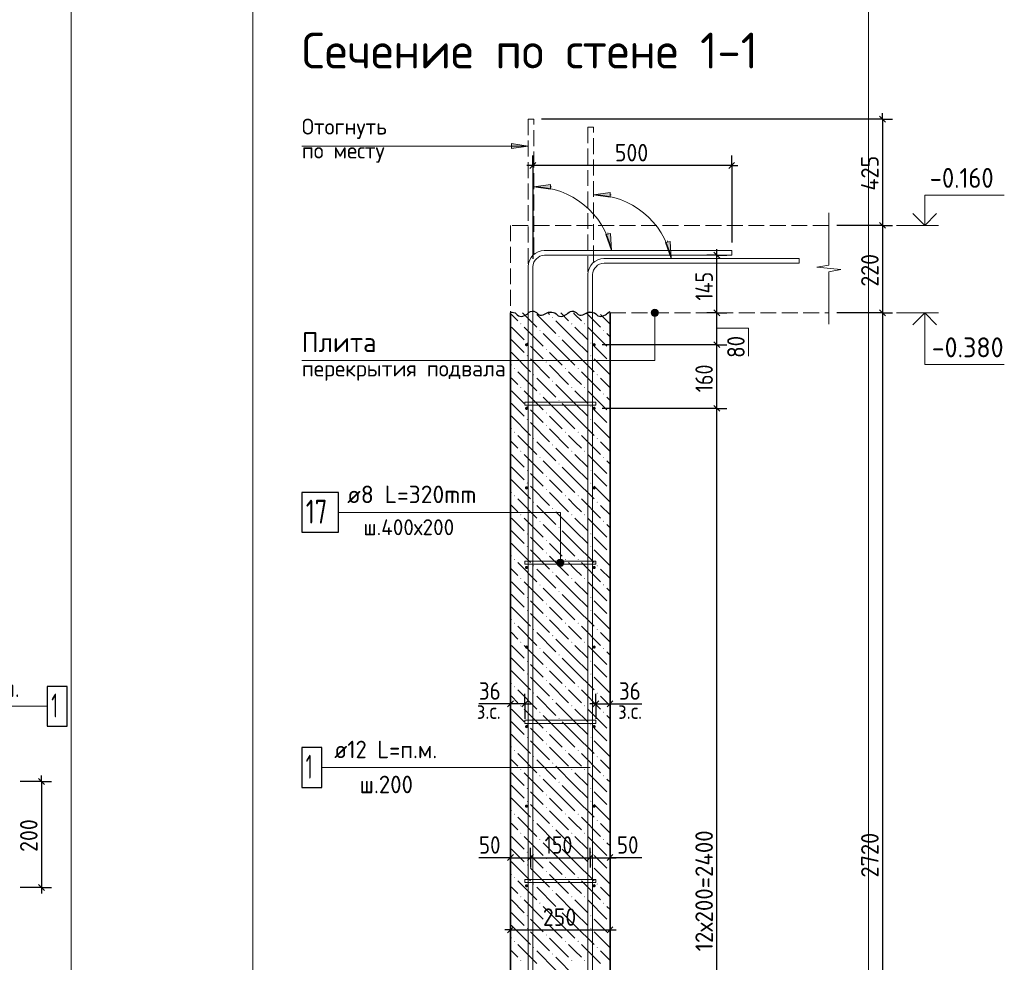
# Model space of a CAD drawing. Header units: millimetres. Extents: x 0 to 59400, y 0 to 42000.
# Tile 16 of 35: x 23595 to 35977, y 16041 to 27888. Entities that reach past the tile are written whole.
import ezdxf

# ---------------------------------------------------------------- set-up
doc = ezdxf.new("R2010")
doc.units = ezdxf.units.MM
doc.linetypes.add('______2', pattern=[270, 200, -70])
for name, color, linetype, lineweight in [('Standard', 7, 'Continuous', 25), ('ЖБ Перекрытие верхний уровень', 7, '______2', 25), ('ЖБ Стена верхний уровень', 7, 'Continuous', 35), ('Заголовок чертежа', 7, 'Continuous', 25), ('Позиционная метка диаметр_ шаг', 7, 'Continuous', 13), ('Позиционная метка линия выноска', 7, 'Continuous', 13), ('Примечания', 7, 'Continuous', 13), ('Стена фоновая арматура У1', 7, 'Continuous', 18), ('Стена фоновая арматура Х1', 7, 'Continuous', 35), ('Стена фоновая затяжка С-обр.', 52, 'Continuous', 25)]:
    doc.layers.add(name, color=color, linetype=linetype, lineweight=lineweight)
doc.layers.add('Размерная выноска', color=7, linetype='Continuous')
doc.styles.add('ISOCPEUR', font='txt')

msp = doc.modelspace()

# ---------------------------------------------------------------- hatches: boundary and pattern name
at = {"layer": 'ЖБ Стена верхний уровень', "linetype": 'Continuous', "lineweight": 18, "transparency": 33554687}
for points in [[(30291, 24144), (30298, 24151), (30304, 24144), (30298, 24138)], [(29891, 24064), (29898, 24071), (29904, 24064), (29898, 24058)], [(30531, 24064), (30538, 24071), (30544, 24064), (30538, 24058)], [(30691, 24064), (30698, 24071), (30704, 24064), (30698, 24058)], [(30131, 23984), (30138, 23991), (30144, 23984), (30138, 23978)], [(30371, 23904), (30378, 23911), (30384, 23904), (30378, 23898)], [(30931, 23984), (30938, 23991), (30944, 23984), (30938, 23978)], [(29971, 23824), (29978, 23831), (29984, 23824), (29978, 23818)], [(30771, 23824), (30778, 23831), (30784, 23824), (30778, 23818)], [(29971, 23664), (29978, 23671), (29984, 23664), (29978, 23658)], [(30211, 23744), (30218, 23751), (30224, 23744), (30218, 23738)], [(30771, 23664), (30778, 23671), (30784, 23664), (30778, 23658)], [(31011, 23744), (31018, 23751), (31019, 23750), (31019, 23739), (31018, 23738)], [(30211, 23584), (30218, 23591), (30224, 23584), (30218, 23578)], [(31011, 23584), (31018, 23591), (31019, 23590), (31019, 23579), (31018, 23578)], [(29811, 23504), (29818, 23511), (29824, 23504), (29818, 23498)], [(30051, 23424), (30058, 23431), (30064, 23424), (30058, 23418)], [(30451, 23504), (30458, 23511), (30464, 23504), (30458, 23498)], [(30611, 23504), (30618, 23511), (30624, 23504), (30618, 23498)], [(30851, 23424), (30858, 23431), (30864, 23424), (30858, 23418)], [(30291, 23344), (30298, 23351), (30304, 23344), (30298, 23338)], [(29891, 23264), (29898, 23271), (29904, 23264), (29898, 23258)], [(30131, 23184), (30138, 23191), (30144, 23184), (30138, 23178)], [(30531, 23264), (30538, 23271), (30544, 23264), (30538, 23258)], [(30691, 23264), (30698, 23271), (30704, 23264), (30698, 23258)], [(30931, 23184), (30938, 23191), (30944, 23184), (30938, 23178)], [(29971, 23024), (29978, 23031), (29984, 23024), (29978, 23018)], [(30371, 23104), (30378, 23111), (30384, 23104), (30378, 23098)], [(30771, 23024), (30778, 23031), (30784, 23024), (30778, 23018)], [(30211, 22944), (30218, 22951), (30224, 22944), (30218, 22938)], [(31011, 22944), (31018, 22951), (31019, 22950), (31019, 22939), (31018, 22938)], [(29971, 22864), (29978, 22871), (29984, 22864), (29978, 22858)], [(30211, 22784), (30218, 22791), (30224, 22784), (30218, 22778)], [(30771, 22864), (30778, 22871), (30784, 22864), (30778, 22858)], [(31011, 22784), (31018, 22791), (31019, 22790), (31019, 22779), (31018, 22778)], [(29811, 22704), (29818, 22711), (29824, 22704), (29818, 22698)], [(30451, 22704), (30458, 22711), (30464, 22704), (30458, 22698)], [(30611, 22704), (30618, 22711), (30624, 22704), (30618, 22698)], [(30051, 22624), (30058, 22631), (30064, 22624), (30058, 22618)], [(30291, 22544), (30298, 22551), (30304, 22544), (30298, 22538)], [(30851, 22624), (30858, 22631), (30864, 22624), (30858, 22618)], [(29891, 22464), (29898, 22471), (29904, 22464), (29898, 22458)], [(30531, 22464), (30538, 22471), (30544, 22464), (30538, 22458)], [(30691, 22464), (30698, 22471), (30704, 22464), (30698, 22458)], [(30131, 22384), (30138, 22391), (30144, 22384), (30138, 22378)], [(30371, 22304), (30378, 22311), (30384, 22304), (30378, 22298)], [(30931, 22384), (30938, 22391), (30944, 22384), (30938, 22378)], [(29971, 22224), (29978, 22231), (29984, 22224), (29978, 22218)], [(30771, 22224), (30778, 22231), (30784, 22224), (30778, 22218)], [(29971, 22064), (29978, 22071), (29984, 22064), (29978, 22058)], [(30211, 22144), (30218, 22151), (30224, 22144), (30218, 22138)], [(30771, 22064), (30778, 22071), (30784, 22064), (30778, 22058)], [(31011, 22144), (31018, 22151), (31019, 22150), (31019, 22139), (31018, 22138)], [(30211, 21984), (30218, 21991), (30224, 21984), (30218, 21978)], [(31011, 21984), (31018, 21991), (31019, 21990), (31019, 21979), (31018, 21978)], [(29811, 21904), (29818, 21911), (29824, 21904), (29818, 21898)], [(30051, 21824), (30058, 21831), (30064, 21824), (30058, 21818)], [(30451, 21904), (30458, 21911), (30464, 21904), (30458, 21898)], [(30611, 21904), (30618, 21911), (30624, 21904), (30618, 21898)], [(30851, 21824), (30858, 21831), (30864, 21824), (30858, 21818)], [(29891, 21664), (29898, 21671), (29904, 21664), (29898, 21658)], [(30291, 21744), (30298, 21751), (30304, 21744), (30298, 21738)], [(30531, 21664), (30538, 21671), (30544, 21664), (30538, 21658)], [(30691, 21664), (30698, 21671), (30704, 21664), (30698, 21658)], [(30131, 21584), (30138, 21591), (30144, 21584), (30138, 21578)], [(30931, 21584), (30938, 21591), (30944, 21584), (30938, 21578)], [(29971, 21424), (29978, 21431), (29984, 21424), (29978, 21418)], [(30371, 21504), (30378, 21511), (30384, 21504), (30378, 21498)], [(30771, 21424), (30778, 21431), (30784, 21424), (30778, 21418)], [(30211, 21344), (30218, 21351), (30224, 21344), (30218, 21338)], [(31011, 21344), (31018, 21351), (31019, 21350), (31019, 21339), (31018, 21338)], [(29971, 21264), (29978, 21271), (29984, 21264), (29978, 21258)], [(30211, 21184), (30218, 21191), (30224, 21184), (30218, 21178)], [(30771, 21264), (30778, 21271), (30784, 21264), (30778, 21258)], [(31011, 21184), (31018, 21191), (31019, 21190), (31019, 21179), (31018, 21178)], [(29811, 21104), (29818, 21111), (29824, 21104), (29818, 21098)], [(30451, 21104), (30458, 21111), (30464, 21104), (30458, 21098)], [(30611, 21104), (30618, 21111), (30624, 21104), (30618, 21098)], [(30051, 21024), (30058, 21031), (30064, 21024), (30058, 21018)], [(30291, 20944), (30298, 20951), (30304, 20944), (30298, 20938)], [(30851, 21024), (30858, 21031), (30864, 21024), (30858, 21018)], [(29891, 20864), (29898, 20871), (29904, 20864), (29898, 20858)], [(30531, 20864), (30538, 20871), (30544, 20864), (30538, 20858)], [(30691, 20864), (30698, 20871), (30704, 20864), (30698, 20858)], [(30131, 20784), (30138, 20791), (30144, 20784), (30138, 20778)], [(30371, 20704), (30378, 20711), (30384, 20704), (30378, 20698)], [(30931, 20784), (30938, 20791), (30944, 20784), (30938, 20778)], [(29971, 20624), (29978, 20631), (29984, 20624), (29978, 20618)], [(30771, 20624), (30778, 20631), (30784, 20624), (30778, 20618)], [(29971, 20464), (29978, 20471), (29984, 20464), (29978, 20458)], [(30211, 20544), (30218, 20551), (30224, 20544), (30218, 20538)], [(30771, 20464), (30778, 20471), (30784, 20464), (30778, 20458)], [(31011, 20544), (31018, 20551), (31019, 20550), (31019, 20539), (31018, 20538)], [(29811, 20304), (29818, 20311), (29824, 20304), (29818, 20298)], [(30211, 20384), (30218, 20391), (30224, 20384), (30218, 20378)], [(30451, 20304), (30458, 20311), (30464, 20304), (30458, 20298)], [(30611, 20304), (30618, 20311), (30624, 20304), (30618, 20298)], [(31011, 20384), (31018, 20391), (31019, 20390), (31019, 20379), (31018, 20378)], [(30051, 20224), (30058, 20231), (30064, 20224), (30058, 20218)], [(30851, 20224), (30858, 20231), (30864, 20224), (30858, 20218)], [(29891, 20064), (29898, 20071), (29904, 20064), (29898, 20058)], [(30291, 20144), (30298, 20151), (30304, 20144), (30298, 20138)], [(30531, 20064), (30538, 20071), (30544, 20064), (30538, 20058)], [(30691, 20064), (30698, 20071), (30704, 20064), (30698, 20058)], [(30131, 19984), (30138, 19991), (30144, 19984), (30138, 19978)], [(30931, 19984), (30938, 19991), (30944, 19984), (30938, 19978)], [(29971, 19824), (29978, 19831), (29984, 19824), (29978, 19818)], [(30371, 19904), (30378, 19911), (30384, 19904), (30378, 19898)], [(30771, 19824), (30778, 19831), (30784, 19824), (30778, 19818)], [(30211, 19744), (30218, 19751), (30224, 19744), (30218, 19738)], [(31011, 19744), (31018, 19751), (31019, 19750), (31019, 19739), (31018, 19738)], [(29971, 19664), (29978, 19671), (29984, 19664), (29978, 19658)], [(30211, 19584), (30218, 19591), (30224, 19584), (30218, 19578)], [(30771, 19664), (30778, 19671), (30784, 19664), (30778, 19658)], [(31011, 19584), (31018, 19591), (31019, 19590), (31019, 19579), (31018, 19578)], [(29811, 19504), (29818, 19511), (29824, 19504), (29818, 19498)], [(30451, 19504), (30458, 19511), (30464, 19504), (30458, 19498)], [(30611, 19504), (30618, 19511), (30624, 19504), (30618, 19498)], [(30051, 19424), (30058, 19431), (30064, 19424), (30058, 19418)], [(30291, 19344), (30298, 19351), (30304, 19344), (30298, 19338)], [(30851, 19424), (30858, 19431), (30864, 19424), (30858, 19418)], [(29891, 19264), (29898, 19271), (29904, 19264), (29898, 19258)], [(30531, 19264), (30538, 19271), (30544, 19264), (30538, 19258)], [(30691, 19264), (30698, 19271), (30704, 19264), (30698, 19258)], [(30131, 19184), (30138, 19191), (30144, 19184), (30138, 19178)], [(30371, 19104), (30378, 19111), (30384, 19104), (30378, 19098)], [(30931, 19184), (30938, 19191), (30944, 19184), (30938, 19178)], [(29971, 19024), (29978, 19031), (29984, 19024), (29978, 19018)], [(30211, 18944), (30218, 18951), (30224, 18944), (30218, 18938)], [(30771, 19024), (30778, 19031), (30784, 19024), (30778, 19018)], [(31011, 18944), (31018, 18951), (31019, 18950), (31019, 18939), (31018, 18938)], [(29971, 18864), (29978, 18871), (29984, 18864), (29978, 18858)], [(30771, 18864), (30778, 18871), (30784, 18864), (30778, 18858)], [(29811, 18704), (29818, 18711), (29824, 18704), (29818, 18698)], [(30211, 18784), (30218, 18791), (30224, 18784), (30218, 18778)], [(30451, 18704), (30458, 18711), (30464, 18704), (30458, 18698)], [(30611, 18704), (30618, 18711), (30624, 18704), (30618, 18698)], [(31011, 18784), (31018, 18791), (31019, 18790), (31019, 18779), (31018, 18778)], [(30051, 18624), (30058, 18631), (30064, 18624), (30058, 18618)], [(30851, 18624), (30858, 18631), (30864, 18624), (30858, 18618)], [(29891, 18464), (29898, 18471), (29904, 18464), (29898, 18458)], [(30291, 18544), (30298, 18551), (30304, 18544), (30298, 18538)], [(30531, 18464), (30538, 18471), (30544, 18464), (30538, 18458)], [(30691, 18464), (30698, 18471), (30704, 18464), (30698, 18458)], [(30131, 18384), (30138, 18391), (30144, 18384), (30138, 18378)], [(30931, 18384), (30938, 18391), (30944, 18384), (30938, 18378)], [(29971, 18224), (29978, 18231), (29984, 18224), (29978, 18218)], [(30371, 18304), (30378, 18311), (30384, 18304), (30378, 18298)], [(30771, 18224), (30778, 18231), (30784, 18224), (30778, 18218)], [(30211, 18144), (30218, 18151), (30224, 18144), (30218, 18138)], [(31011, 18144), (31018, 18151), (31019, 18150), (31019, 18139), (31018, 18138)], [(29971, 18064), (29978, 18071), (29984, 18064), (29978, 18058)], [(30211, 17984), (30218, 17991), (30224, 17984), (30218, 17978)], [(30771, 18064), (30778, 18071), (30784, 18064), (30778, 18058)], [(31011, 17984), (31018, 17991), (31019, 17990), (31019, 17979), (31018, 17978)], [(29811, 17904), (29818, 17911), (29824, 17904), (29818, 17898)], [(30051, 17824), (30058, 17831), (30064, 17824), (30058, 17818)], [(30451, 17904), (30458, 17911), (30464, 17904), (30458, 17898)], [(30611, 17904), (30618, 17911), (30624, 17904), (30618, 17898)], [(30851, 17824), (30858, 17831), (30864, 17824), (30858, 17818)], [(30291, 17744), (30298, 17751), (30304, 17744), (30298, 17738)], [(29891, 17664), (29898, 17671), (29904, 17664), (29898, 17658)], [(30131, 17584), (30138, 17591), (30144, 17584), (30138, 17578)], [(30531, 17664), (30538, 17671), (30544, 17664), (30538, 17658)], [(30691, 17664), (30698, 17671), (30704, 17664), (30698, 17658)], [(30931, 17584), (30938, 17591), (30944, 17584), (30938, 17578)], [(30371, 17504), (30378, 17511), (30384, 17504), (30378, 17498)], [(29971, 17424), (29978, 17431), (29984, 17424), (29978, 17418)], [(30211, 17344), (30218, 17351), (30224, 17344), (30218, 17338)], [(30771, 17424), (30778, 17431), (30784, 17424), (30778, 17418)], [(31011, 17344), (31018, 17351), (31019, 17350), (31019, 17339), (31018, 17338)], [(29971, 17264), (29978, 17271), (29984, 17264), (29978, 17258)], [(30771, 17264), (30778, 17271), (30784, 17264), (30778, 17258)], [(29811, 17104), (29818, 17111), (29824, 17104), (29818, 17098)], [(30211, 17184), (30218, 17191), (30224, 17184), (30218, 17178)], [(30451, 17104), (30458, 17111), (30464, 17104), (30458, 17098)], [(30611, 17104), (30618, 17111), (30624, 17104), (30618, 17098)], [(31011, 17184), (31018, 17191), (31019, 17190), (31019, 17179), (31018, 17178)], [(30051, 17024), (30058, 17031), (30064, 17024), (30058, 17018)], [(30851, 17024), (30858, 17031), (30864, 17024), (30858, 17018)], [(29891, 16864), (29898, 16871), (29904, 16864), (29898, 16858)], [(30291, 16944), (30298, 16951), (30304, 16944), (30298, 16938)], [(30531, 16864), (30538, 16871), (30544, 16864), (30538, 16858)], [(30691, 16864), (30698, 16871), (30704, 16864), (30698, 16858)], [(30131, 16784), (30138, 16791), (30144, 16784), (30138, 16778)], [(30931, 16784), (30938, 16791), (30944, 16784), (30938, 16778)], [(29971, 16624), (29978, 16631), (29984, 16624), (29978, 16618)], [(30371, 16704), (30378, 16711), (30384, 16704), (30378, 16698)], [(30771, 16624), (30778, 16631), (30784, 16624), (30778, 16618)], [(29971, 16464), (29978, 16471), (29984, 16464), (29978, 16458)], [(30211, 16544), (30218, 16551), (30224, 16544), (30218, 16538)], [(30771, 16464), (30778, 16471), (30784, 16464), (30778, 16458)], [(31011, 16544), (31018, 16551), (31019, 16550), (31019, 16539), (31018, 16538)], [(30211, 16384), (30218, 16391), (30224, 16384), (30218, 16378)], [(31011, 16384), (31018, 16391), (31019, 16390), (31019, 16379), (31018, 16378)], [(29811, 16304), (29818, 16311), (29824, 16304), (29818, 16298)], [(30051, 16224), (30058, 16231), (30064, 16224), (30058, 16218)], [(30451, 16304), (30458, 16311), (30464, 16304), (30458, 16298)], [(30611, 16304), (30618, 16311), (30624, 16304), (30618, 16298)], [(30851, 16224), (30858, 16231), (30864, 16224), (30858, 16218)], [(30291, 16144), (30298, 16151), (30304, 16144), (30298, 16138)], [(29891, 16064), (29898, 16071), (29904, 16064), (29898, 16058)], [(30531, 16064), (30538, 16071), (30544, 16064), (30538, 16058)], [(30691, 16064), (30698, 16071), (30704, 16064), (30698, 16058)]]:
    msp.add_hatch(color=7, dxfattribs=at).paths.add_polyline_path(points, flags=16)
at = {"layer": 'Позиционная метка линия выноска', "linetype": 'Continuous', "lineweight": 13, "transparency": 33554687}
for points in [[(31621, 24226), (31544, 24226), (31537, 24203)], [(31621, 24226), (31537, 24203), (31627, 24203)], [(31627, 24203), (31537, 24203), (31544, 24181)], [(31605, 24242), (31560, 24242), (31544, 24226)], [(31605, 24242), (31544, 24226), (31621, 24226)], [(31627, 24203), (31544, 24181), (31621, 24181)], [(31621, 24181), (31544, 24181), (31560, 24165)], [(31560, 24242), (31605, 24242), (31582, 24248)], [(31621, 24181), (31560, 24165), (31605, 24165)], [(31605, 24165), (31560, 24165), (31582, 24158)], [(30433, 21086), (30355, 21086), (30349, 21063)], [(30433, 21086), (30349, 21063), (30439, 21063)], [(30439, 21063), (30349, 21063), (30355, 21041)], [(30416, 21102), (30371, 21102), (30355, 21086)], [(30416, 21102), (30355, 21086), (30433, 21086)], [(30439, 21063), (30355, 21041), (30433, 21041)], [(30371, 21102), (30416, 21102), (30394, 21108)], [(30433, 21041), (30355, 21041), (30371, 21025)], [(30433, 21041), (30371, 21025), (30416, 21025)], [(30416, 21025), (30371, 21025), (30394, 21018)]]:
    msp.add_hatch(color=7, dxfattribs=at).paths.add_polyline_path(points)
at = {"layer": 'Примечания', "linetype": 'Continuous', "lineweight": 13, "transparency": 33554687}
for points in [[(29779, 26270), (29989, 26300), (29779, 26330)], [(30269, 25817), (30059, 25787), (30269, 25757)], [(31019, 25717), (30809, 25687), (31019, 25657)]]:
    msp.add_hatch(color=7, dxfattribs=at).paths.add_polyline_path(points)
for points in [[(31026, 25200), (31038, 24988), (30967, 25188)], [(31776, 25099), (31788, 24888), (31717, 25087)]]:
    msp.add_hatch(color=7, dxfattribs=at).paths.add_polyline_path(points, flags=16)
at = {"layer": 'Стена фоновая арматура У1', "linetype": 'Continuous', "lineweight": 13, "transparency": 33554687}
for points in [[(29989, 23803), (29987, 23811), (29983, 23817), (29976, 23822), (29969, 23823), (29961, 23822), (29955, 23817), (29950, 23811), (29949, 23803), (29950, 23796), (29955, 23789), (29961, 23785), (29969, 23783), (29976, 23785), (29983, 23789), (29987, 23796)], [(30839, 23803), (30837, 23811), (30833, 23817), (30826, 23822), (30819, 23823), (30811, 23822), (30805, 23817), (30800, 23811), (30799, 23803), (30800, 23796), (30805, 23789), (30811, 23785), (30819, 23783), (30826, 23785), (30833, 23789), (30837, 23796)], [(29989, 23003), (29987, 23011), (29983, 23017), (29976, 23022), (29969, 23023), (29961, 23022), (29955, 23017), (29950, 23011), (29949, 23003), (29950, 22996), (29955, 22989), (29961, 22985), (29969, 22983), (29976, 22985), (29983, 22989), (29987, 22996)], [(30839, 23003), (30837, 23011), (30833, 23017), (30826, 23022), (30819, 23023), (30811, 23022), (30805, 23017), (30800, 23011), (30799, 23003), (30800, 22996), (30805, 22989), (30811, 22985), (30819, 22983), (30826, 22985), (30833, 22989), (30837, 22996)], [(29989, 22003), (29987, 22011), (29983, 22017), (29976, 22022), (29969, 22023), (29961, 22022), (29955, 22017), (29950, 22011), (29949, 22003), (29950, 21996), (29955, 21989), (29961, 21985), (29969, 21983), (29976, 21985), (29983, 21989), (29987, 21996)], [(30839, 22003), (30837, 22011), (30833, 22017), (30826, 22022), (30819, 22023), (30811, 22022), (30805, 22017), (30800, 22011), (30799, 22003), (30800, 21996), (30805, 21989), (30811, 21985), (30819, 21983), (30826, 21985), (30833, 21989), (30837, 21996)], [(29989, 21003), (29987, 21011), (29983, 21017), (29976, 21022), (29969, 21023), (29961, 21022), (29955, 21017), (29950, 21011), (29949, 21003), (29950, 20996), (29955, 20989), (29961, 20985), (29969, 20983), (29976, 20985), (29983, 20989), (29987, 20996)], [(30839, 21003), (30837, 21011), (30833, 21017), (30826, 21022), (30819, 21023), (30811, 21022), (30805, 21017), (30800, 21011), (30799, 21003), (30800, 20996), (30805, 20989), (30811, 20985), (30819, 20983), (30826, 20985), (30833, 20989), (30837, 20996)], [(29989, 20003), (29987, 20011), (29983, 20017), (29976, 20022), (29969, 20023), (29961, 20022), (29955, 20017), (29950, 20011), (29949, 20003), (29950, 19996), (29955, 19989), (29961, 19985), (29969, 19983), (29976, 19985), (29983, 19989), (29987, 19996)], [(30839, 20003), (30837, 20011), (30833, 20017), (30826, 20022), (30819, 20023), (30811, 20022), (30805, 20017), (30800, 20011), (30799, 20003), (30800, 19996), (30805, 19989), (30811, 19985), (30819, 19983), (30826, 19985), (30833, 19989), (30837, 19996)], [(29989, 19003), (29987, 19011), (29983, 19017), (29976, 19022), (29969, 19023), (29961, 19022), (29955, 19017), (29950, 19011), (29949, 19003), (29950, 18996), (29955, 18989), (29961, 18985), (29969, 18983), (29976, 18985), (29983, 18989), (29987, 18996)], [(30839, 19003), (30837, 19011), (30833, 19017), (30826, 19022), (30819, 19023), (30811, 19022), (30805, 19017), (30800, 19011), (30799, 19003), (30800, 18996), (30805, 18989), (30811, 18985), (30819, 18983), (30826, 18985), (30833, 18989), (30837, 18996)], [(29989, 18003), (29987, 18011), (29983, 18017), (29976, 18022), (29969, 18023), (29961, 18022), (29955, 18017), (29950, 18011), (29949, 18003), (29950, 17996), (29955, 17989), (29961, 17985), (29969, 17983), (29976, 17985), (29983, 17989), (29987, 17996)], [(30839, 18003), (30837, 18011), (30833, 18017), (30826, 18022), (30819, 18023), (30811, 18022), (30805, 18017), (30800, 18011), (30799, 18003), (30800, 17996), (30805, 17989), (30811, 17985), (30819, 17983), (30826, 17985), (30833, 17989), (30837, 17996)], [(29989, 17003), (29987, 17011), (29983, 17017), (29976, 17022), (29969, 17023), (29961, 17022), (29955, 17017), (29950, 17011), (29949, 17003), (29950, 16996), (29955, 16989), (29961, 16985), (29969, 16983), (29976, 16985), (29983, 16989), (29987, 16996)], [(30839, 17003), (30837, 17011), (30833, 17017), (30826, 17022), (30819, 17023), (30811, 17022), (30805, 17017), (30800, 17011), (30799, 17003), (30800, 16996), (30805, 16989), (30811, 16985), (30819, 16983), (30826, 16985), (30833, 16989), (30837, 16996)]]:
    msp.add_hatch(color=7, dxfattribs=at).paths.add_polyline_path(points)

# ---------------------------------------------------------------- linework, layer by layer
at = {"layer": 'Standard', "color": 7, "linetype": 'Continuous', "lineweight": -3, "transparency": 33554687}
for p, q in [((34446, 26638), (30159, 26638)), ((34446, 26638), (34321, 26638)), ((34446, 26638), (34446, 26713)), ((34446, 26638), (34571, 26638)), ((34446, 26638), (34446, 25303)), ((30049, 26057), (30049, 26182)), ((32549, 26057), (32549, 26182)), ((30049, 26057), (29974, 26057)), ((30049, 26057), (30049, 25932)), ((30049, 26057), (30049, 24884)), ((32549, 26057), (32549, 25932)), ((32549, 26057), (32549, 25088)), ((32549, 26057), (32624, 26057)), ((34446, 25303), (34321, 25303)), ((34446, 25303), (34571, 25303)), ((34446, 25303), (34446, 24203)), ((32362, 24928), (32237, 24928)), ((32362, 24928), (32362, 25003)), ((32362, 24928), (32487, 24928)), ((32362, 24928), (32449, 24928)), ((32362, 24203), (32362, 24928)), ((32362, 24203), (32237, 24203)), ((32362, 24203), (32487, 24203)), ((32362, 24203), (32469, 24203)), ((32362, 23803), (32362, 24203)), ((34446, 24203), (34321, 24203)), ((34446, 24203), (34571, 24203)), ((34446, 24203), (34446, 10603)), ((32362, 23803), (32237, 23803)), ((32362, 23803), (32487, 23803)), ((32362, 23003), (32362, 23803)), ((32362, 23003), (32237, 23003)), ((32362, 23003), (32487, 23003)), ((29769, 19291), (29769, 19416)), ((29949, 19291), (29949, 19416)), ((30839, 19291), (30839, 19416)), ((31019, 19291), (31019, 19416)), ((29769, 19291), (29694, 19291)), ((29769, 19291), (29769, 19166)), ((29769, 19291), (29769, 19291)), ((29949, 19291), (29769, 19291)), ((29949, 19291), (29949, 19166)), ((29949, 19291), (29949, 19103)), ((29949, 19291), (30024, 19291)), ((30839, 19291), (30764, 19291)), ((30839, 19291), (30839, 19166)), ((30839, 19291), (30839, 19103)), ((31019, 19291), (31019, 19166)), ((31019, 19291), (31019, 19291)), ((31019, 19291), (31094, 19291)), ((23870, 18314), (23870, 18389)), ((23870, 18314), (23603, 18314)), ((23870, 18314), (23745, 18314)), ((23870, 18314), (23995, 18314)), ((23870, 18314), (23870, 16981)), ((29769, 17356), (29769, 17481)), ((30019, 17356), (30019, 17481)), ((30769, 17356), (30769, 17481)), ((31019, 17356), (31019, 17481)), ((29769, 17356), (29694, 17356)), ((29769, 17356), (29769, 17231)), ((29769, 17356), (29769, 17356)), ((29769, 17356), (30019, 17356)), ((30019, 17356), (30019, 17231)), ((30019, 17356), (30019, 17356)), ((30019, 17356), (30769, 17356)), ((30769, 17356), (30769, 17231)), ((30769, 17356), (30769, 17356)), ((30769, 17356), (31019, 17356)), ((31019, 17356), (31019, 17231)), ((31019, 17356), (31019, 17356)), ((31019, 17356), (31094, 17356)), ((23870, 16981), (23603, 16981)), ((23870, 16981), (23745, 16981)), ((23870, 16981), (23995, 16981)), ((23870, 16981), (23870, 16906)), ((29769, 16449), (29769, 16574)), ((31019, 16449), (31019, 16574)), ((29769, 16449), (29694, 16449)), ((29769, 16449), (29769, 16324)), ((29769, 16449), (29769, 16449)), ((31019, 16449), (31019, 16324)), ((31019, 16449), (31019, 16449)), ((31019, 16449), (31094, 16449))]:
    msp.add_line(p, q, dxfattribs=at)
at = {"layer": 'Standard', "color": 7, "linetype": 'Continuous', "lineweight": 25, "transparency": 33554687}
for p, q in [((34408, 26676), (34483, 26601)), ((30086, 26094), (30011, 26019)), ((32586, 26094), (32511, 26019)), ((34408, 25341), (34483, 25266)), ((32399, 24891), (32324, 24966)), ((32399, 24166), (32324, 24241)), ((34408, 24241), (34483, 24166)), ((32399, 23766), (32324, 23841)), ((32399, 22966), (32324, 23041)), ((29806, 19328), (29731, 19253)), ((29986, 19328), (29911, 19253)), ((30801, 19253), (30876, 19328)), ((30981, 19253), (31056, 19328)), ((23832, 18352), (23907, 18277)), ((29731, 17319), (29806, 17394)), ((29981, 17319), (30056, 17394)), ((30731, 17319), (30806, 17394)), ((30981, 17319), (31056, 17394)), ((23832, 17019), (23907, 16944)), ((29731, 16412), (29806, 16487)), ((30981, 16412), (31056, 16487))]:
    msp.add_line(p, q, dxfattribs=at)
at = {"layer": 'Standard', "color": 7, "linetype": 'Continuous', "lineweight": 13, "transparency": 33554687}
for p, q in [((34621, 25303), (35151, 25303)), ((34621, 24203), (35151, 24203))]:
    msp.add_line(p, q, dxfattribs=at)
for points in [[(2000, 29183), (2000, 500), (24244, 500), (24244, 29183), (2000, 29183)], [(34977, 25303), (34977, 25683), (35977, 25683)], [(34977, 24203), (34977, 23553), (35977, 23553)], [(32362, 24009), (32762, 24009), (32762, 23659)]]:
    msp.add_lwpolyline(points, dxfattribs=at)
at = {"layer": 'Standard', "color": 254, "linetype": 'Continuous', "lineweight": 18, "true_color": 0xc4c4ff, "transparency": 33554687}
msp.add_lwpolyline([(26528, 8103), (34269, 8103), (34269, 28668), (26528, 28668), (26528, 8103)], dxfattribs=at)
at = {"layer": 'Standard', "color": 7, "linetype": 'Continuous', "lineweight": -3, "transparency": 33554687}
for points in [[(32549, 26057), (30952, 26057), (30952, 26057), (30049, 26057)], [(34446, 25303), (34429, 25303), (34429, 25303), (34429, 25303), (34429, 25303), (34429, 25303), (34429, 25303), (34184, 25303), (34184, 25303), (33869, 25303)], [(34446, 24203), (34429, 24203), (34429, 24203), (34429, 24203), (34429, 24203), (33869, 24203)], [(32362, 23803), (32345, 23803), (32345, 23803), (30919, 23803)], [(32362, 23003), (32345, 23003), (32345, 23003), (32345, 23003), (32345, 23003), (30919, 23003)], [(32362, 11003), (32362, 11409), (32362, 11409), (32362, 23003)], [(30839, 19291), (30996, 19291), (30996, 19291), (31019, 19291)], [(29769, 16449), (30036, 16449), (30036, 16449), (31019, 16449)]]:
    msp.add_lwpolyline(points, dxfattribs=at)
at = {"layer": 'Standard', "color": 7, "linetype": 'Continuous', "lineweight": 35, "transparency": 33554687}
for points in [[(34828, 25452), (34977, 25303), (35125, 25452)], [(34828, 24055), (34977, 24203), (35125, 24055)]]:
    msp.add_lwpolyline(points, dxfattribs=at)
at = {"layer": 'ЖБ Перекрытие верхний уровень', "color": 7, "linetype": '______2', "lineweight": 18, "transparency": 33554687}
for p, q in [((29769, 25303), (29769, 24203)), ((33769, 25303), (29769, 25303)), ((31019, 24203), (33769, 24203))]:
    msp.add_line(p, q, dxfattribs=at)
at = {"layer": 'ЖБ Стена верхний уровень', "color": 7, "linetype": 'Continuous', "lineweight": 35, "transparency": 33554687}
for p, q in [((29769, 24203), (29769, 10603)), ((31019, 10603), (31019, 24203))]:
    msp.add_line(p, q, dxfattribs=at)
at = {"layer": 'ЖБ Стена верхний уровень', "color": 9, "linetype": 'Continuous', "lineweight": 18, "true_color": 0xc7c7c7, "transparency": 33554687}
for p, q in [((29778, 24184), (29769, 24193)), ((29858, 24104), (29778, 24184)), ((29919, 24203), (30098, 24024)), ((30098, 24184), (30338, 23944)), ((30239, 24203), (30258, 24184)), ((30399, 24203), (30498, 24104)), ((30578, 24184), (30559, 24203)), ((30658, 24104), (30578, 24184)), ((30719, 24203), (30898, 24024)), ((30898, 24184), (31019, 24063)), ((29778, 24024), (29938, 23864)), ((29938, 24024), (30178, 23784)), ((30578, 23864), (30338, 24104)), ((30578, 24024), (30738, 23864)), ((30738, 24024), (30978, 23784)), ((30418, 23704), (30178, 23944)), ((31019, 23903), (30978, 23944)), ((29778, 23864), (29769, 23873)), ((29778, 23864), (29938, 23704)), ((30098, 23704), (30018, 23784)), ((30418, 23864), (30578, 23704)), ((30578, 23864), (30738, 23704)), ((30898, 23704), (30818, 23784)), ((29769, 23713), (29778, 23704)), ((29778, 23704), (30018, 23464)), ((30178, 23624), (30098, 23704)), ((30258, 23704), (30418, 23544)), ((30418, 23704), (30578, 23544)), ((30578, 23704), (30818, 23464)), ((30978, 23624), (30898, 23704)), ((29769, 23553), (29778, 23544)), ((30018, 23624), (30258, 23384)), ((30258, 23544), (30498, 23304)), ((30818, 23624), (31019, 23423)), ((29858, 23464), (30098, 23224)), ((30578, 23384), (30498, 23464)), ((30658, 23464), (30898, 23224)), ((29778, 23384), (29769, 23393)), ((29858, 23304), (29778, 23384)), ((30098, 23384), (30338, 23144)), ((30578, 23064), (30338, 23304)), ((30658, 23304), (30578, 23384)), ((30898, 23384), (31019, 23263)), ((29778, 23224), (29938, 23064)), ((29938, 23224), (30178, 22984)), ((30578, 23224), (30738, 23064)), ((30738, 23224), (30978, 22984)), ((29778, 23064), (29769, 23073)), ((29778, 23064), (29938, 22904)), ((30418, 22904), (30178, 23144)), ((30418, 23064), (30578, 22904)), ((30578, 23064), (30738, 22904)), ((31019, 23103), (30978, 23144)), ((29769, 22913), (29778, 22904)), ((30098, 22904), (30018, 22984)), ((30898, 22904), (30818, 22984)), ((29778, 22904), (30018, 22664)), ((30018, 22824), (30258, 22584)), ((30178, 22824), (30098, 22904)), ((30258, 22904), (30418, 22744)), ((30418, 22904), (30578, 22744)), ((30578, 22904), (30818, 22664)), ((30818, 22824), (31019, 22623)), ((30978, 22824), (30898, 22904)), ((29769, 22753), (29778, 22744)), ((29858, 22664), (30098, 22424)), ((30258, 22744), (30498, 22504)), ((30578, 22584), (30498, 22664)), ((30658, 22664), (30898, 22424)), ((29778, 22584), (29769, 22593)), ((29858, 22504), (29778, 22584)), ((30098, 22584), (30338, 22344)), ((30658, 22504), (30578, 22584)), ((30898, 22584), (31019, 22463)), ((29778, 22424), (29938, 22264)), ((29938, 22424), (30178, 22184)), ((30578, 22264), (30338, 22504)), ((30578, 22424), (30738, 22264)), ((30738, 22424), (30978, 22184)), ((30418, 22104), (30178, 22344)), ((31019, 22303), (30978, 22344)), ((29778, 22264), (29769, 22273)), ((29778, 22264), (29938, 22104)), ((30098, 22104), (30018, 22184)), ((30418, 22264), (30578, 22104)), ((30578, 22264), (30738, 22104)), ((30898, 22104), (30818, 22184)), ((29769, 22113), (29778, 22104)), ((29778, 22104), (30018, 21864)), ((30178, 22024), (30098, 22104)), ((30258, 22104), (30418, 21944)), ((30418, 22104), (30578, 21944)), ((30578, 22104), (30818, 21864)), ((30978, 22024), (30898, 22104)), ((29769, 21953), (29778, 21944)), ((30018, 22024), (30258, 21784)), ((30258, 21944), (30498, 21704)), ((30818, 22024), (31019, 21823)), ((29778, 21784), (29769, 21793)), ((29858, 21864), (30098, 21624)), ((30578, 21784), (30498, 21864)), ((30658, 21864), (30898, 21624)), ((29858, 21704), (29778, 21784)), ((30098, 21784), (30338, 21544)), ((30578, 21464), (30338, 21704)), ((30658, 21704), (30578, 21784)), ((30898, 21784), (31019, 21663)), ((29778, 21624), (29938, 21464)), ((29938, 21624), (30178, 21384)), ((30418, 21304), (30178, 21544)), ((30578, 21624), (30738, 21464)), ((30738, 21624), (30978, 21384)), ((31019, 21503), (30978, 21544)), ((29778, 21464), (29769, 21473)), ((29778, 21464), (29938, 21304)), ((30418, 21464), (30578, 21304)), ((30578, 21464), (30738, 21304)), ((29769, 21313), (29778, 21304)), ((29778, 21304), (30018, 21064)), ((30098, 21304), (30018, 21384)), ((30178, 21224), (30098, 21304)), ((30258, 21304), (30418, 21144)), ((30418, 21304), (30578, 21144)), ((30578, 21304), (30818, 21064)), ((30898, 21304), (30818, 21384)), ((30978, 21224), (30898, 21304)), ((30018, 21224), (30258, 20984)), ((30818, 21224), (31019, 21023)), ((29769, 21153), (29778, 21144)), ((29858, 21064), (30098, 20824)), ((30258, 21144), (30498, 20904)), ((30578, 20984), (30498, 21064)), ((30658, 21064), (30898, 20824)), ((29778, 20984), (29769, 20993)), ((29858, 20904), (29778, 20984)), ((30098, 20984), (30338, 20744)), ((30658, 20904), (30578, 20984)), ((30898, 20984), (31019, 20863)), ((29778, 20824), (29938, 20664)), ((29938, 20824), (30178, 20584)), ((30578, 20664), (30338, 20904)), ((30578, 20824), (30738, 20664)), ((30738, 20824), (30978, 20584)), ((30418, 20504), (30178, 20744)), ((31019, 20703), (30978, 20744)), ((29778, 20664), (29769, 20673)), ((29778, 20664), (29938, 20504)), ((30098, 20504), (30018, 20584)), ((30418, 20664), (30578, 20504)), ((30578, 20664), (30738, 20504)), ((30898, 20504), (30818, 20584)), ((29769, 20513), (29778, 20504)), ((29778, 20504), (30018, 20264)), ((30178, 20424), (30098, 20504)), ((30258, 20504), (30418, 20344)), ((30418, 20504), (30578, 20344)), ((30578, 20504), (30818, 20264)), ((30978, 20424), (30898, 20504)), ((29769, 20353), (29778, 20344)), ((30018, 20424), (30258, 20184)), ((30258, 20344), (30498, 20104)), ((30818, 20424), (31019, 20223)), ((29778, 20184), (29769, 20193)), ((29858, 20104), (29778, 20184)), ((29858, 20264), (30098, 20024)), ((30098, 20184), (30338, 19944)), ((30578, 20184), (30498, 20264)), ((30658, 20104), (30578, 20184)), ((30658, 20264), (30898, 20024)), ((30898, 20184), (31019, 20063)), ((30578, 19864), (30338, 20104)), ((29778, 20024), (29938, 19864)), ((29938, 20024), (30178, 19784)), ((30418, 19704), (30178, 19944)), ((30578, 20024), (30738, 19864)), ((30738, 20024), (30978, 19784)), ((31019, 19903), (30978, 19944)), ((29778, 19864), (29769, 19873)), ((29778, 19864), (29938, 19704)), ((30418, 19864), (30578, 19704)), ((30578, 19864), (30738, 19704)), ((29769, 19713), (29778, 19704)), ((29778, 19704), (30018, 19464)), ((30098, 19704), (30018, 19784)), ((30178, 19624), (30098, 19704)), ((30258, 19704), (30418, 19544)), ((30418, 19704), (30578, 19544)), ((30578, 19704), (30818, 19464)), ((30898, 19704), (30818, 19784)), ((30978, 19624), (30898, 19704)), ((30018, 19624), (30258, 19384)), ((30818, 19624), (31019, 19423)), ((29769, 19553), (29778, 19544)), ((29858, 19464), (30098, 19224)), ((30258, 19544), (30498, 19304)), ((30578, 19384), (30498, 19464)), ((30658, 19464), (30898, 19224)), ((29778, 19384), (29769, 19393)), ((29858, 19304), (29778, 19384)), ((30098, 19384), (30338, 19144)), ((30658, 19304), (30578, 19384)), ((30898, 19384), (31019, 19263)), ((29778, 19224), (29938, 19064)), ((29938, 19224), (30178, 18984)), ((30578, 19064), (30338, 19304)), ((30578, 19224), (30738, 19064)), ((30738, 19224), (30978, 18984)), ((29778, 19064), (29769, 19073)), ((30418, 18904), (30178, 19144)), ((31019, 19103), (30978, 19144)), ((29778, 19064), (29938, 18904)), ((30098, 18904), (30018, 18984)), ((30418, 19064), (30578, 18904)), ((30578, 19064), (30738, 18904)), ((30898, 18904), (30818, 18984)), ((29769, 18913), (29778, 18904)), ((29778, 18904), (30018, 18664)), ((30018, 18824), (30258, 18584)), ((30178, 18824), (30098, 18904)), ((30258, 18904), (30418, 18744)), ((30418, 18904), (30578, 18744)), ((30578, 18904), (30818, 18664)), ((30818, 18824), (31019, 18623)), ((30978, 18824), (30898, 18904)), ((29769, 18753), (29778, 18744)), ((30258, 18744), (30498, 18504)), ((29778, 18584), (29769, 18593)), ((29858, 18504), (29778, 18584)), ((29858, 18664), (30098, 18424)), ((30098, 18584), (30338, 18344)), ((30578, 18584), (30498, 18664)), ((30658, 18504), (30578, 18584)), ((30658, 18664), (30898, 18424)), ((30898, 18584), (31019, 18463)), ((30578, 18264), (30338, 18504)), ((29778, 18424), (29938, 18264)), ((29938, 18424), (30178, 18184)), ((30418, 18104), (30178, 18344)), ((30578, 18424), (30738, 18264)), ((30738, 18424), (30978, 18184)), ((31019, 18303), (30978, 18344)), ((29778, 18264), (29769, 18273)), ((29778, 18264), (29938, 18104)), ((30418, 18264), (30578, 18104)), ((30578, 18264), (30738, 18104)), ((29769, 18113), (29778, 18104)), ((29778, 18104), (30018, 17864)), ((30098, 18104), (30018, 18184)), ((30178, 18024), (30098, 18104)), ((30258, 18104), (30418, 17944)), ((30418, 18104), (30578, 17944)), ((30578, 18104), (30818, 17864)), ((30898, 18104), (30818, 18184)), ((30978, 18024), (30898, 18104)), ((29769, 17953), (29778, 17944)), ((30018, 18024), (30258, 17784)), ((30818, 18024), (31019, 17823)), ((29858, 17864), (30098, 17624)), ((30258, 17944), (30498, 17704)), ((30578, 17784), (30498, 17864)), ((30658, 17864), (30898, 17624)), ((29778, 17784), (29769, 17793)), ((29858, 17704), (29778, 17784)), ((30098, 17784), (30338, 17544)), ((30658, 17704), (30578, 17784)), ((30898, 17784), (31019, 17663)), ((29778, 17624), (29938, 17464)), ((29938, 17624), (30178, 17384)), ((30578, 17464), (30338, 17704)), ((30578, 17624), (30738, 17464)), ((30738, 17624), (30978, 17384)), ((29778, 17464), (29769, 17473)), ((29778, 17464), (29938, 17304)), ((30418, 17304), (30178, 17544)), ((30418, 17464), (30578, 17304)), ((30578, 17464), (30738, 17304)), ((31019, 17503), (30978, 17544)), ((30098, 17304), (30018, 17384)), ((30898, 17304), (30818, 17384)), ((29769, 17313), (29778, 17304)), ((29778, 17304), (30018, 17064)), ((30018, 17224), (30258, 16984)), ((30178, 17224), (30098, 17304)), ((30258, 17304), (30418, 17144)), ((30418, 17304), (30578, 17144)), ((30578, 17304), (30818, 17064)), ((30818, 17224), (31019, 17023)), ((30978, 17224), (30898, 17304)), ((29769, 17153), (29778, 17144)), ((30258, 17144), (30498, 16904)), ((29778, 16984), (29769, 16993)), ((29858, 16904), (29778, 16984)), ((29858, 17064), (30098, 16824)), ((30098, 16984), (30338, 16744)), ((30578, 16984), (30498, 17064)), ((30658, 16904), (30578, 16984)), ((30658, 17064), (30898, 16824)), ((30898, 16984), (31019, 16863)), ((30578, 16664), (30338, 16904)), ((29778, 16824), (29938, 16664)), ((29938, 16824), (30178, 16584)), ((30418, 16504), (30178, 16744)), ((30578, 16824), (30738, 16664)), ((30738, 16824), (30978, 16584)), ((31019, 16703), (30978, 16744)), ((29778, 16664), (29769, 16673)), ((29778, 16664), (29938, 16504)), ((30418, 16664), (30578, 16504)), ((30578, 16664), (30738, 16504)), ((29769, 16513), (29778, 16504)), ((29778, 16504), (30018, 16264)), ((30098, 16504), (30018, 16584)), ((30178, 16424), (30098, 16504)), ((30258, 16504), (30418, 16344)), ((30418, 16504), (30578, 16344)), ((30578, 16504), (30818, 16264)), ((30898, 16504), (30818, 16584)), ((30978, 16424), (30898, 16504)), ((29769, 16353), (29778, 16344)), ((30018, 16424), (30258, 16184)), ((30258, 16344), (30498, 16104)), ((30818, 16424), (31019, 16223)), ((29858, 16264), (30098, 16024)), ((30578, 16184), (30498, 16264)), ((30658, 16264), (30898, 16024)), ((29778, 16184), (29769, 16193)), ((29858, 16104), (29778, 16184)), ((30098, 16184), (30338, 15944)), ((30578, 15864), (30338, 16104)), ((30658, 16104), (30578, 16184)), ((30898, 16184), (31019, 16063))]:
    msp.add_line(p, q, dxfattribs=at)
at = {"layer": 'Позиционная метка линия выноска', "color": 7, "linetype": 'Continuous', "lineweight": 13, "transparency": 33554687}
for p, q in [((31537, 24203), (31537, 24203)), ((31582, 24248), (31582, 24248)), ((31582, 24158), (31582, 24158)), ((31627, 24203), (31627, 24203)), ((30349, 21063), (30349, 21063)), ((30394, 21108), (30394, 21108)), ((30439, 21063), (30439, 21063)), ((30394, 21018), (30394, 21018)), ((27393, 18489), (30769, 18489))]:
    msp.add_line(p, q, dxfattribs=at)
for points in [[(31582, 24203), (31582, 23605), (27143, 23605)], [(27603, 21695), (30394, 21695), (30394, 21063)], [(23943, 19259), (22128, 19259), (22128, 17648), (22461, 17314)]]:
    msp.add_lwpolyline(points, dxfattribs=at)
for centre in [(31582, 24203), (30394, 21063)]:
    msp.add_circle(centre, 45, dxfattribs=at)
at = {"layer": 'Примечания', "color": 7, "linetype": '______2', "lineweight": 13, "transparency": 33554687}
for p, q in [((30059, 26638), (29989, 26638)), ((29989, 26638), (29989, 24788)), ((30059, 24950), (30059, 26638)), ((30809, 26538), (30739, 26538)), ((30739, 26538), (30739, 24688)), ((30809, 24850), (30809, 26538))]:
    msp.add_line(p, q, dxfattribs=at)
at = {"layer": 'Примечания', "color": 7, "linetype": 'Continuous', "lineweight": 13, "transparency": 33554687}
for p, q in [((27143, 26300), (29989, 26300)), ((29779, 26300), (29764, 26300)), ((29989, 26300), (29779, 26330)), ((29779, 26330), (29779, 26270)), ((29779, 26270), (29989, 26300)), ((29989, 26300), (29989, 26300)), ((29989, 26300), (29989, 26300)), ((29989, 26300), (29989, 26300)), ((30269, 25817), (30059, 25787)), ((30059, 25787), (30059, 25787)), ((30059, 25787), (30059, 25787)), ((30059, 25787), (30059, 25787)), ((30059, 25787), (30269, 25757)), ((30269, 25757), (30269, 25817)), ((30269, 25787), (30284, 25787)), ((31019, 25717), (30809, 25687)), ((30809, 25687), (30809, 25687)), ((30809, 25687), (30809, 25687)), ((30809, 25687), (30809, 25687)), ((30809, 25687), (31019, 25657)), ((31019, 25657), (31019, 25717)), ((31019, 25687), (31034, 25687)), ((33769, 25462), (33769, 24804)), ((30967, 25188), (31026, 25200)), ((31038, 24988), (30967, 25188)), ((30996, 25194), (30993, 25209)), ((31026, 25200), (31038, 24988)), ((31717, 25087), (31776, 25099)), ((31788, 24888), (31717, 25087)), ((31746, 25093), (31743, 25108)), ((31776, 25099), (31788, 24888)), ((31038, 24988), (31038, 24988)), ((31038, 24988), (31038, 24988)), ((31038, 24988), (31038, 24988)), ((31788, 24888), (31788, 24888)), ((31788, 24888), (31788, 24888)), ((31788, 24888), (31788, 24888)), ((33769, 24804), (33619, 24776)), ((33619, 24776), (33919, 24748)), ((33919, 24748), (33769, 24720)), ((33769, 24720), (33769, 24062)), ((33769, 24062), (33769, 24062))]:
    msp.add_line(p, q, dxfattribs=at)
at = {"layer": 'Примечания', "color": 7, "linetype": 'Continuous', "lineweight": 25, "transparency": 33554687}
for points in [[(29769, 24212), (29787, 24212), (29807, 24209), (29825, 24203), (29840, 24192), (29852, 24179), (29867, 24168), (29885, 24161), (29905, 24158), (29924, 24162), (29942, 24169), (29960, 24177), (29975, 24188), (29989, 24199), (30003, 24211), (30020, 24220), (30039, 24224), (30059, 24224), (30078, 24218), (30093, 24208), (30106, 24195), (30120, 24184), (30137, 24175), (30157, 24173), (30176, 24178), (30194, 24186), (30211, 24194), (30228, 24203), (30245, 24211), (30265, 24214), (30269, 24215)], [(30269, 24212), (30287, 24212), (30307, 24209), (30325, 24203), (30340, 24192), (30352, 24179), (30367, 24168), (30385, 24161), (30405, 24158), (30424, 24162), (30442, 24169), (30460, 24177), (30475, 24188), (30489, 24199), (30503, 24211), (30520, 24220), (30539, 24224), (30559, 24224), (30578, 24218), (30593, 24208), (30606, 24195), (30620, 24184), (30637, 24175), (30657, 24173), (30676, 24178), (30694, 24186), (30711, 24194), (30728, 24203), (30745, 24211), (30765, 24214), (30769, 24215)], [(30769, 24212), (30787, 24212), (30807, 24209), (30825, 24203), (30840, 24192), (30852, 24179), (30867, 24168), (30885, 24161), (30905, 24158), (30924, 24162), (30942, 24169), (30960, 24177), (30975, 24188), (30989, 24199), (31003, 24211), (31019, 24219)]]:
    msp.add_lwpolyline(points, dxfattribs=at)
at = {"layer": 'Примечания', "color": 7, "linetype": 'Continuous', "lineweight": 13, "transparency": 33554687}
for centre in [(30059, 24787), (30809, 24687)]:
    msp.add_arc(centre, 1000, 11.603, 90, dxfattribs=at)
at = {"layer": 'Размерная выноска', "color": 7, "linetype": 'Continuous', "lineweight": -3, "transparency": 33554687}
for p, q in [((29769, 19291), (29369, 19291)), ((31019, 19291), (31419, 19291)), ((29769, 17356), (29369, 17356)), ((31419, 17356), (31019, 17356))]:
    msp.add_line(p, q, dxfattribs=at)
at = {"layer": 'Стена фоновая арматура Х1', "color": 7, "linetype": 'Continuous', "lineweight": 18, "transparency": 33554687}
for points in [[(29989, 10603), (29989, 24788), (29994, 24825), (30006, 24863), (30026, 24898), (30050, 24927), (30079, 24951), (30114, 24971), (30152, 24983), (30189, 24988), (32549, 24988), (32549, 24928), (30193, 24928), (30166, 24924), (30138, 24915), (30113, 24901), (30093, 24884), (30076, 24864), (30062, 24839), (30053, 24811), (30049, 24784), (30049, 10603), (29989, 10603)], [(30739, 10603), (30739, 24688), (30744, 24725), (30756, 24763), (30776, 24798), (30800, 24827), (30829, 24851), (30864, 24871), (30902, 24883), (30939, 24888), (33399, 24888), (33399, 24828), (30943, 24828), (30916, 24824), (30888, 24815), (30863, 24801), (30843, 24784), (30826, 24764), (30812, 24739), (30803, 24711), (30799, 24684), (30799, 10603), (30739, 10603)]]:
    msp.add_lwpolyline(points, dxfattribs=at)
at = {"layer": 'Стена фоновая арматура Х1', "color": 7, "linetype": 'Continuous', "lineweight": 25, "transparency": 33554687}
for points in [[(23943, 19009), (24193, 19009), (24193, 19509), (23943, 19509), (23943, 19009)], [(27143, 18239), (27393, 18239), (27393, 18739), (27143, 18739), (27143, 18239)]]:
    msp.add_lwpolyline(points, dxfattribs=at)
at = {"layer": 'Стена фоновая затяжка С-обр.', "color": 98, "linetype": 'Continuous', "lineweight": 13, "true_color": 0x005000, "transparency": 33554687}
for points in [[(30839, 23043), (29949, 23043), (29949, 23083), (30839, 23083), (30839, 23043)], [(30839, 21043), (29949, 21043), (29949, 21083), (30839, 21083), (30839, 21043)], [(30839, 19043), (29949, 19043), (29949, 19083), (30839, 19083), (30839, 19043)], [(30839, 17043), (29949, 17043), (29949, 17083), (30839, 17083), (30839, 17043)]]:
    msp.add_lwpolyline(points, dxfattribs=at)
at = {"layer": 'Стена фоновая затяжка С-обр.', "color": 7, "linetype": 'Continuous', "lineweight": 25, "transparency": 33554687}
msp.add_lwpolyline([(27143, 21445), (27603, 21445), (27603, 21945), (27143, 21945), (27143, 21445)], dxfattribs=at)

# ---------------------------------------------------------------- texts
at = {"layer": 'Standard', "color": 7, "linetype": 'Continuous', "lineweight": 25, "transparency": 33554687, "attachment_point": 7, "style": 'ISOCPEUR'}
for s, insert, char_height, width in [('\\W0.91;500', (31079, 26107), 220, 561.99), ('\\W0.90;-0.160', (35039, 25775), 250, 1011.77), ('\\W0.95;-0.380', (35064, 23645), 250, 1067.85), ('\\W0.87;36', (29370, 19341), 220, 403.92), ('\\W0.87;36', (31131, 19341), 220, 403.92), ('\\W0.87;50', (29371, 17406), 220, 403.93), ('\\W0.83;150', (30196, 17406), 220, 508.57), ('\\W0.87;50', (31106, 17406), 220, 403.93), ('\\W0.91;250', (30174, 16499), 220, 562)]:
    msp.add_mtext(s, dxfattribs=dict(at, insert=insert, char_height=char_height, width=width))
at = {"layer": 'Standard', "color": 7, "linetype": 'Continuous', "lineweight": 25, "transparency": 33554687, "char_height": 220, "attachment_point": 7, "rotation": 90, "style": 'ISOCPEUR'}
for s, insert, width in [('\\W0.92;425', (34396, 25740), 584.43), ('\\W0.91;220', (34396, 24533), 561.99), ('\\W0.83;145', (32312, 24357), 531.43), ('\\W0.87;80', (32712, 23638), 403.92), ('\\W0.83;160', (32312, 23205), 508.57), ('\\W0.91;200', (23820, 17428), 562), ('\\W0.95;12х200=2400', (32312, 16178), 1775.25), ('\\W0.93;2720', (34396, 17106), 718.1)]:
    msp.add_mtext(s, dxfattribs=dict(at, insert=insert, width=width))
at = {"layer": 'Standard', "color": 7, "linetype": 'Continuous', "lineweight": 18, "transparency": 33554687, "char_height": 200, "attachment_point": 7, "style": 'ISOCPEUR'}
for s, insert, width in [('\\W0.97;ш.400х200', (27916, 21409), 1335.96), ('\\W0.90;з.с.', (29343, 19100), 459.96), ('\\W0.90;з.с.', (31120, 19100), 459.94)]:
    msp.add_mtext(s, dxfattribs=dict(at, insert=insert, width=width))
at = {"layer": 'Заголовок чертежа', "color": 7, "linetype": 'Continuous', "lineweight": 50, "transparency": 33554687, "insert": (27143, 27275), "char_height": 450, "width": 6242.24, "attachment_point": 7, "style": 'ISOCPEUR'}
msp.add_mtext('\\W0.96;Сечение по стене 1-1', dxfattribs=at)
at = {"layer": 'Позиционная метка диаметр_ шаг', "color": 7, "linetype": 'Continuous', "lineweight": 18, "transparency": 33554687, "char_height": 200, "attachment_point": 7, "style": 'ISOCPEUR'}
for s, insert, width in [('\\W0.97;Отогнуть', (27143, 26390), 1316.07), ('\\W0.97;по месту', (27143, 26090), 1236.08)]:
    msp.add_mtext(s, dxfattribs=dict(at, insert=insert, width=width))
at = {"layer": 'Позиционная метка диаметр_ шаг', "color": 7, "linetype": 'Continuous', "lineweight": 25, "transparency": 33554687, "attachment_point": 7, "style": 'ISOCPEUR'}
for s, insert, char_height, width in [('\\W0.95;Плита', (27143, 23710), 250, 1093.33), ('\\W0.98;перекрытия подвала', (27143, 23350), 200, 2696.75)]:
    msp.add_mtext(s, dxfattribs=dict(at, insert=insert, char_height=char_height, width=width))
at = {"layer": 'Стена фоновая арматура Х1', "color": 7, "linetype": 'Continuous', "lineweight": 13, "transparency": 33554687, "attachment_point": 7, "style": 'ISOCPEUR'}
for s, insert, char_height, width in [('\\W0.94;ø12 L=п.м. ', (22300, 19376), 220, 1599.15), ('\\W0.56;1', (23993, 19119), 300, 233.34), ('\\W0.94;ø12 L=п.м. ', (27550, 18606), 220, 1599.15), ('\\W0.56;1', (27193, 18349), 300, 233.33), ('\\W0.95;ш.200 ', (27869, 18166), 220, 962.13)]:
    msp.add_mtext(s, dxfattribs=dict(at, insert=insert, char_height=char_height, width=width))
at = {"layer": 'Стена фоновая затяжка С-обр.', "color": 7, "linetype": 'Continuous', "lineweight": 13, "transparency": 33554687, "attachment_point": 7, "style": 'ISOCPEUR'}
for s, insert, char_height, width in [('\\W0.98;ø8 L=320mm ', (27713, 21812), 220, 1888.52), ('\\W0.75;17', (27193, 21555), 300, 472.28)]:
    msp.add_mtext(s, dxfattribs=dict(at, insert=insert, char_height=char_height, width=width))

doc.saveas('drawing.dxf')
